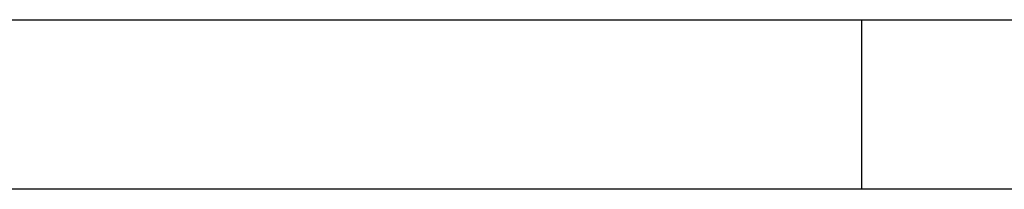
# Model space of a CAD drawing. Header units: millimetres. Extents: x -13501 to 278776, y 0 to 252300.
# Tile 98 of 131: x 236247 to 247890, y 83100 to 85100. Entities that reach past the tile are written whole.
import ezdxf
from ezdxf.enums import TextEntityAlignment as Align

# ---------------------------------------------------------------- set-up
doc = ezdxf.new("R2010")
doc.units = ezdxf.units.MM
doc.header["$LTSCALE"] = 100
doc.layers.get('0').update_dxf_attribs({"linetype": 'CONTINUOUS'})
doc.layers.add('SCHERMER_KADER', color=7, linetype='CONTINUOUS')
doc.layers.add('SCHERMER_ONDERHOEK', color=7, linetype='CONTINUOUS')
doc.styles.add('B-01', font='GOTHICI.TTF')
doc.styles.add('cg omega', font='GOTHICI.TTF', dxfattribs={"width": 1.32})
doc.styles.add('CG OMEGA BOLD', font='GOTHICBI.TTF', dxfattribs={"width": 1.32})

# ---------------------------------------------------------------- blocks, each defined once
blk = doc.blocks.new('1350x840')
at = {"layer": 'SCHERMER_KADER', "color": 9}
for p, q in [((-200, 831), (-200, 821)), ((-200, 0), (-200, -10))]:
    blk.add_line(p, q, dxfattribs=at)
at = {"layer": 'SCHERMER_KADER', "color": 8, "linetype": 'Continuous'}
for p, q in [((0, 821), (-1316, 821)), ((-1316, 0), (0, 0))]:
    blk.add_line(p, q, dxfattribs=at)
at = {"layer": 'SCHERMER_ONDERHOEK', "style": 'B-01'}
for tag, p in [('WIJZA', (-161.01, 168.4)), ('WIJZG', (-75.51, 168.4)), ('OMSCHRIJVINGA', (-161.01, 162)), ('OMSCHRIJVINGG', (-75.51, 162)), ('WIJZB', (-161.01, 155.6)), ('WIJZH', (-75.51, 155.6)), ('OMSCHRIJVINGB', (-161.01, 149.2)), ('OMSCHRIJVINGH', (-75.51, 149.2)), ('WIJZC', (-161.01, 142.8)), ('WIJZI', (-75.51, 142.8)), ('OMSCHRIJVINGC', (-161.01, 136.4)), ('OMSCHRIJVINGI', (-75.51, 136.4)), ('WIJZD', (-161.01, 130)), ('WIJZJ', (-75.51, 130)), ('OMSCHRIJVINGD', (-161.01, 123.6)), ('OMSCHRIJVINGJ', (-75.51, 123.6)), ('WIJZE', (-161.01, 117.2)), ('WIJZK', (-75.51, 117.2)), ('OMSCHRIJVINGE', (-161.01, 110.8)), ('OMSCHRIJVINGK', (-75.51, 110.8)), ('WIJZF', (-161.01, 104.4)), ('WIJZL', (-75.51, 104.4)), ('OMSCHRIJVINGF', (-161.01, 98)), ('OMSCHRIJVINGL', (-75.51, 98))]:
    blk.add_attdef(tag, text='', height=1.8, dxfattribs=at).set_placement(p, align=Align.MIDDLE_LEFT)
at = {"layer": 'SCHERMER_ONDERHOEK', "style": 'cg omega', "oblique": 15, "width": 1.32}
blk.add_attdef('STATUS', (-179.5, 76.8), '', height=3.5, dxfattribs=at)
at = {"layer": 'SCHERMER_ONDERHOEK', "width": 1.32}
for tag, height, style, p in [('BENAMING', 2.34, 'CG OMEGA BOLD', (-161.26, 58)), ('BENAMING2', 2.34, 'CG OMEGA BOLD', (-161.26, 51.6)), ('BETREFT', 2.34, 'CG OMEGA BOLD', (-161.26, 45.2)), ('SCHAAL', 1.8, 'cg omega', (-161.26, 38.8)), ('TEKENAAR', 1.8, 'cg omega', (-161.26, 32.4)), ('DATUM', 1.8, 'cg omega', (-161.26, 26)), ('NR', 1.8, 'cg omega', (-125.23, 19.6)), ('A?', 1.8, 'cg omega', (-72.69, 19.6)), ('DD', 1.8, 'cg omega', (-125.23, 13.2)), ('TEKNR.', 2.34, 'CG OMEGA BOLD', (-72.69, 13.2))]:
    blk.add_attdef(tag, text='', height=height, dxfattribs=dict(at, style=style)).set_placement(p, align=Align.MIDDLE_LEFT)

msp = doc.modelspace()

# ---------------------------------------------------------------- block references
at = {"xscale": 100, "yscale": 100, "zscale": 100}
for p in [(266200, 85100), (266200, 1000)]:
    msp.add_blockref('1350x840', p, dxfattribs=at)

doc.saveas('drawing.dxf')
